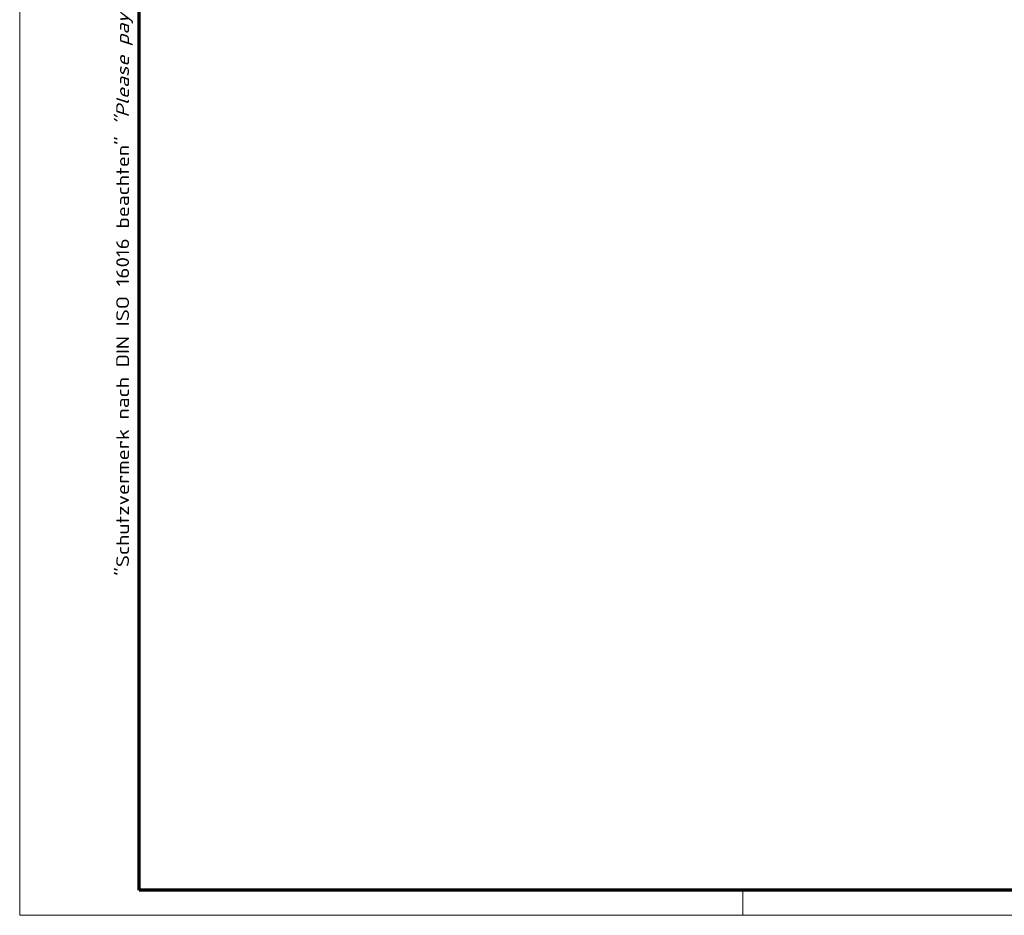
# Model space of a CAD drawing. Header units: millimetres. Extents: x 1 to 593, y 1 to 419.
# Tile 1 of 231: x 1 to 158, y 1 to 143. Entities that reach past the tile are written whole.
import ezdxf

# ---------------------------------------------------------------- set-up
doc = ezdxf.new("R2010")
doc.units = ezdxf.units.MM
doc.layers.get('0').update_dxf_attribs({"lineweight": 25})
doc.layers.add('Rahmen (ISO)', color=7, linetype='Continuous', lineweight=70)
doc.styles.add('Notiztext (DIN)', font='isocpeur.ttf', dxfattribs={"width": 1.1})

# ---------------------------------------------------------------- blocks, each defined once
blk = doc.blocks.new('Ränder Bopla-A2-Rahmen')
at = {"layer": 'Rahmen (ISO)', "color": 1, "lineweight": 18}
for p, q in [((1, 419), (1, 1)), ((116, 5), (116, 1)), ((1, 1), (593, 1))]:
    blk.add_line(p, q, dxfattribs=at)
at = {"layer": 'Rahmen (ISO)', "color": 91, "lineweight": 70}
for p, q in [((20, 5), (20, 415)), ((589, 5), (20, 5))]:
    blk.add_line(p, q, dxfattribs=at)
at = {"layer": 'Rahmen (ISO)', "color": 1, "insert": (19, 55), "char_height": 2.03, "width": 162.684, "attachment_point": 7, "rotation": 90, "style": 'Notiztext (DIN)'}
blk.add_mtext('\\fISOCPEUR|b0|i0;\\W1.20;\\H2.0300;"Schutzvermerk nach DIN ISO 16016 beachten" \\fISOCPEUR|b0|i1;\\W1.20;\\H2.0300;"Please pay attention to copyright note DIN ISO 16016"', dxfattribs=at)

msp = doc.modelspace()

# ---------------------------------------------------------------- block references
msp.add_blockref('Ränder Bopla-A2-Rahmen', (0, 0))

doc.saveas('drawing.dxf')
